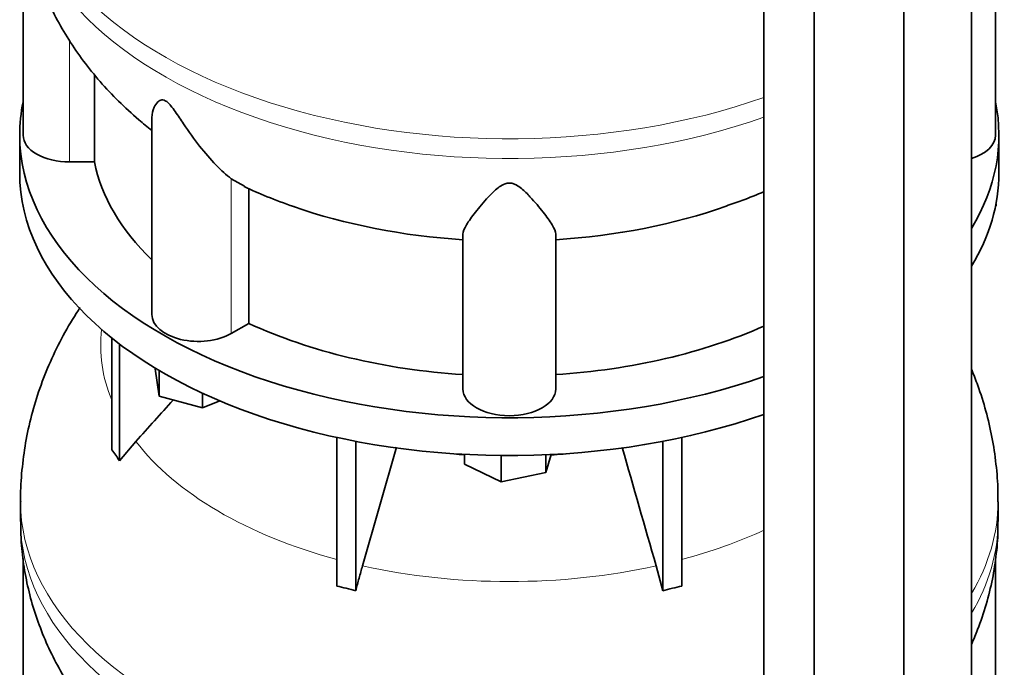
# Model space of a CAD drawing. Header units: millimetres. Extents: x 483 to 1358, y -1720 to 1581.
# Tile 8 of 29: x 1066 to 1353, y -1295 to -1106. Entities that reach past the tile are written whole.
import ezdxf

# ---------------------------------------------------------------- set-up
doc = ezdxf.new("R2010")
doc.units = ezdxf.units.MM
doc.layers.add('LOW_454-3', color=7, linetype='Continuous')
doc.layers.add('VSI454_DIFFUSORE', color=7, linetype='Continuous')

# ---------------------------------------------------------------- blocks, each defined once
blk = doc.blocks.new('SE4')
at = {"layer": 'LOW_454-3', "color": 7, "linetype": 'Continuous', "lineweight": 35}
for p, q in [((1343.28, -1378.01), (1343.28, -789.45)), ((1323.62, -1393.07), (1323.62, -804.28)), ((1282.86, -808.86), (1282.86, -1397.7)), ((1297.53, -1404.42), (1297.53, -815.63))]:
    blk.add_line(p, q, dxfattribs=at)
at = {"layer": 'VSI454_DIFFUSORE', "color": 7, "linetype": 'Continuous', "lineweight": 35}
for p, q in [((1067.26, -1075.25), (1067.26, -1139.78)), ((1350.26, -1139.78), (1350.26, -1075.38)), ((1088.01, -1147.57), (1088.01, -1122.12)), ((1104.75, -1134.64), (1104.75, -1192.03)), ((1066.26, -1139.78), (1066.26, -1150.8)), ((1351.26, -1150.8), (1351.26, -1139.78)), ((1088.01, -1147.57), (1080.76, -1147.57)), ((1131.67, -1154.64), (1127.8, -1152.46)), ((1132.92, -1194.58), (1132.92, -1155.34)), ((1350.41, -1160.35), (1350.28, -1160.44)), ((1350.41, -1160.35), (1350.41, -1159.79)), ((1195.26, -1213.68), (1195.26, -1168.6)), ((1222.26, -1213.68), (1222.26, -1168.6)), ((1132.92, -1194.58), (1127.8, -1197.54)), ((1093.05, -1231.4), (1093.05, -1198.82)), ((1095.35, -1234.6), (1095.35, -1200.61)), ((1105.69, -1207.84), (1105.69, -1207.61)), ((1106.9, -1215.81), (1105.69, -1207.84)), ((1106.9, -1215.81), (1106.9, -1208.33)), ((1119.46, -1219.19), (1119.46, -1214.91)), ((1119.46, -1219.19), (1106.9, -1215.81)), ((1124.5, -1217.15), (1119.46, -1219.19)), ((1095.35, -1234.6), (1100.07, -1228.96)), ((1158.54, -1271.08), (1158.54, -1227.79)), ((1164.08, -1272.41), (1164.08, -1228.92)), ((1253.44, -1272.41), (1253.44, -1228.92)), ((1258.98, -1271.08), (1258.98, -1227.79)), ((1175.92, -1230.65), (1166.03, -1265.17)), ((1195.74, -1235.6), (1195.74, -1232.73)), ((1206.35, -1240.74), (1206.35, -1233.06)), ((1220.97, -1232.77), (1219.37, -1238.01)), ((1219.37, -1238.01), (1219.37, -1232.84)), ((1206.35, -1240.74), (1195.74, -1235.6)), ((1219.37, -1238.01), (1206.35, -1240.74)), ((1066.51, -1246.5), (1066.51, -1252.25)), ((1351.01, -1252.25), (1351.01, -1246.5)), ((1067.26, -1263.04), (1067.26, -1327.57)), ((1350.26, -1327.57), (1350.26, -1263.17)), ((1251.49, -1265.17), (1253.44, -1272.41))]:
    blk.add_line(p, q, dxfattribs=at)
at = {"layer": 'VSI454_DIFFUSORE', "color": 4, "linetype": 'Continuous', "lineweight": 9}
for p, q in [((1080.76, -1147.57), (1080.76, -1112.26)), ((1127.8, -1197.54), (1127.8, -1152.46))]:
    blk.add_line(p, q, dxfattribs=at)
for centre, major_axis, start_param, end_param in [((1208.76, -1058.71), (142.25, 0), 3.141767, 5.260321), ((1208.76, -1064.46), (-142.25, 0), 0, 2.118728), ((1208.76, -1201.09), (118.93, 0), 3.072762, 3.374835), ((1208.76, -1201.09), (-118.93, 0), 0.417927, 1.134811), ((1208.76, -1180), (-92.64, 0), 1.362219, 1.429779), ((1208.76, -1180), (-92.64, 0), -4.580995, -4.503811), ((1208.76, -1246.5), (142.25, 0), 3.141767, 5.260321), ((1208.76, -1246.5), (142.25, 0), 5.95196, 6.283168), ((1208.76, -1252.25), (-142.25, 0), 0, 2.118728), ((1208.76, -1252.25), (-142.25, 0), 2.810367, 3.141593), ((1208.76, -1201.09), (118.93, 0), -1.134811, -0.898117), ((1208.76, -1201.09), (-118.93, 0), 1.203325, 1.938268)]:
    blk.add_ellipse(centre, major_axis=major_axis, ratio=0.57735, start_param=start_param, end_param=end_param, dxfattribs=at)
at = {"layer": 'VSI454_DIFFUSORE', "color": 7, "linetype": 'Continuous', "lineweight": 35}
for centre, major_axis, start_param, end_param in [((1208.76, -1139.78), (-142.5, 0), 6.164646, 6.283185), ((1208.76, -1139.78), (-142.5, 0), 2.805373, 3.260132), ((1208.76, -1139.78), (-142.5, 0), 0, 2.117672), ((1080.76, -1139.78), (13.5, 0), 3.141582, 4.712389), ((1336.76, -1139.78), (-13.5, 0), 2.074934, 3.141603), ((1208.76, -1139.78), (-121.5, 0), 0.111341, 0.543224), ((1208.76, -1150.8), (-142.5, 0), 0, 2.117672), ((1208.76, -1150.8), (-142.5, 0), 2.805373, 3.141593), ((1208.76, -1100.53), (-121.5, 0), 1.027559, 1.459455), ((1208.76, -1100.53), (121.5, 0), 4.82373, 5.258953), ((1118.25, -1192.03), (13.5, 0), 3.141603, 5.497787), ((1208.76, -1139.78), (-121.5, 0), 0.896739, 1.459455), ((1208.76, -1139.78), (121.5, 0), 4.82373, 5.368326), ((1208.76, -1213.68), (13.5, 0), 3.141593, 6.283185)]:
    blk.add_ellipse(centre, major_axis=major_axis, ratio=0.57735, start_param=start_param, end_param=end_param, dxfattribs=at)
for points, knots in [([(1066.55, -1064.48), (1066.57, -1066.7), (1066.63, -1070.85), (1067.46, -1077.86), (1068.89, -1085.01), (1070.94, -1092.06), (1073.56, -1098.92), (1076.75, -1105.6), (1080.5, -1112.05), (1084.79, -1118.28), (1089.62, -1124.26), (1095.01, -1130), (1100.06, -1134.63), (1103.42, -1137.45), (1104.69, -1138.45)], [0, 0, 0, 0, 0.0655199, 0.1451491, 0.2245836, 0.3040731, 0.3838746, 0.4642541, 0.545485, 0.6278426, 0.7115916, 0.7969662, 0.8841399, 0.9363563, 0.9363563, 0.9363563, 0.9363563]), ([(1127.8, -1152.46), (1126.43, -1151.4), (1124.92, -1150.03), (1121.81, -1146.8), (1120.2, -1144.95), (1117.06, -1140.95), (1115.53, -1138.79), (1113.16, -1135.31), (1112.38, -1134.12), (1111.11, -1132.33), (1110.68, -1131.73), (1109.95, -1130.87), (1109.71, -1130.6), (1109.18, -1130.11), (1108.9, -1129.9), (1108.12, -1129.47), (1107.68, -1129.47), (1106.99, -1129.68), (1106.72, -1129.87), (1106.01, -1130.53), (1105.69, -1131.07), (1104.97, -1132.6), (1104.75, -1133.64), (1104.75, -1134.65)], [0, 0, 0, 0, 0.125, 0.125, 0.25, 0.25, 0.375, 0.375, 0.4375, 0.4375, 0.46875, 0.46875, 0.484375, 0.484375, 0.5, 0.5, 0.53125, 0.53125, 0.5625, 0.5625, 0.625, 0.625, 0.7378424, 0.7378424, 0.7378424, 0.7378424]), ([(1222.26, -1168.6), (1222.26, -1167.86), (1221.86, -1166.94), (1220.56, -1164.77), (1219.65, -1163.52), (1217.5, -1160.79), (1216.26, -1159.3), (1214.03, -1156.92), (1213.23, -1156.1), (1211.82, -1154.95), (1211.32, -1154.57), (1210.43, -1154.1), (1210.11, -1153.97), (1209.42, -1153.77), (1209.04, -1153.71), (1207.93, -1153.74), (1207.23, -1154.01), (1206.08, -1154.66), (1205.59, -1155.03), (1204.2, -1156.19), (1203.42, -1156.99), (1201.23, -1159.34), (1199.98, -1160.85), (1197.84, -1163.57), (1196.95, -1164.79), (1195.66, -1166.93), (1195.26, -1167.86), (1195.26, -1168.6)], [0, 0, 0, 0, 0.125, 0.125, 0.25, 0.25, 0.375, 0.375, 0.4375, 0.4375, 0.46875, 0.46875, 0.484375, 0.484375, 0.5, 0.5, 0.53125, 0.53125, 0.5625, 0.5625, 0.625, 0.625, 0.75, 0.75, 0.875, 0.875, 1, 1, 1, 1]), ([(1271.85, -1160.42), (1273.55, -1159.83), (1277.01, -1158.63), (1280.82, -1157.11), (1282.92, -1156.18)], [0, 0, 0, 0, 0.3196325, 0.7757006, 0.7757006, 0.7757006, 0.7757006]), ([(1083.84, -1189.99), (1083.67, -1190.25), (1081.92, -1192.9), (1078.84, -1198.05), (1075.1, -1205.66), (1072.02, -1213.44), (1069.62, -1221.34), (1067.88, -1229.34), (1066.86, -1237.28), (1066.44, -1243.21), (1066.53, -1246.1), (1066.55, -1246.53)], [0.4941014, 0.4941014, 0.4941014, 0.4941014, 0.5020109, 0.5748005, 0.646351, 0.7167955, 0.7862697, 0.8549038, 0.9228221, 0.9901447, 1, 1, 1, 1]), ([(1350.94, -1246.5), (1350.96, -1245.38), (1351.02, -1241.95), (1350.49, -1235.5), (1349.34, -1227.75), (1347.55, -1220.08), (1345.49, -1213.55), (1343.96, -1209.6), (1343.35, -1208.1)], [0, 0, 0, 0, 0.0257656, 0.0924897, 0.1588859, 0.2250743, 0.2911844, 0.3322247, 0.3322247, 0.3322247, 0.3322247]), ([(1066.55, -1252.27), (1066.57, -1254.49), (1066.63, -1258.64), (1067.46, -1265.65), (1068.89, -1272.8), (1070.94, -1279.85), (1073.56, -1286.72), (1076.75, -1293.39), (1080.5, -1299.85), (1084.79, -1306.08), (1089.62, -1312.06), (1095.01, -1317.8), (1100.06, -1322.42), (1103.42, -1325.24), (1104.69, -1326.25)], [0, 0, 0, 0, 0.0655199, 0.1451491, 0.2245836, 0.3040731, 0.3838746, 0.4642541, 0.545485, 0.6278426, 0.7115916, 0.7969662, 0.8841399, 0.9363563, 0.9363563, 0.9363563, 0.9363563]), ([(1343.36, -1287.85), (1343.96, -1286.49), (1345.52, -1282.74), (1347.64, -1276.49), (1349.47, -1269.07), (1350.58, -1261.68), (1351.05, -1255.89), (1350.97, -1252.96), (1350.95, -1252.26)], [0.6019457, 0.6019457, 0.6019457, 0.6019457, 0.650465, 0.7344328, 0.8170563, 0.8985798, 0.9792445, 1, 1, 1, 1]), ([(1166.03, -1265.17), (1165.69, -1266.36), (1165.36, -1267.56), (1164.7, -1269.98), (1164.39, -1271.19), (1164.08, -1272.41)], [0, 0, 0, 0, 0.5, 0.5, 1, 1, 1, 1])]:
    blk.add_open_spline(points, degree=3, knots=knots, dxfattribs=at)
for points in [[(1131.63, -1154.75), (1135.75, -1156.74), (1140.54, -1158.69), (1146.02, -1160.59)], [(1100.07, -1228.96), (1103.7, -1224.94), (1107.33, -1220.92), (1110.95, -1216.9)], [(1093.05, -1231.4), (1093.81, -1232.42), (1094.58, -1233.49), (1095.35, -1234.6)], [(1241.63, -1230.77), (1244.91, -1242.23), (1248.2, -1253.7), (1251.49, -1265.17)], [(1164.08, -1272.41), (1162.23, -1271.92), (1160.38, -1271.47), (1158.54, -1271.08)], [(1253.44, -1272.41), (1255.29, -1271.92), (1257.14, -1271.47), (1258.98, -1271.08)]]:
    blk.add_open_spline(points, degree=3, dxfattribs=at)

msp = doc.modelspace()

# ---------------------------------------------------------------- block references
msp.add_blockref('SE4', (0, 0))

doc.saveas('drawing.dxf')
